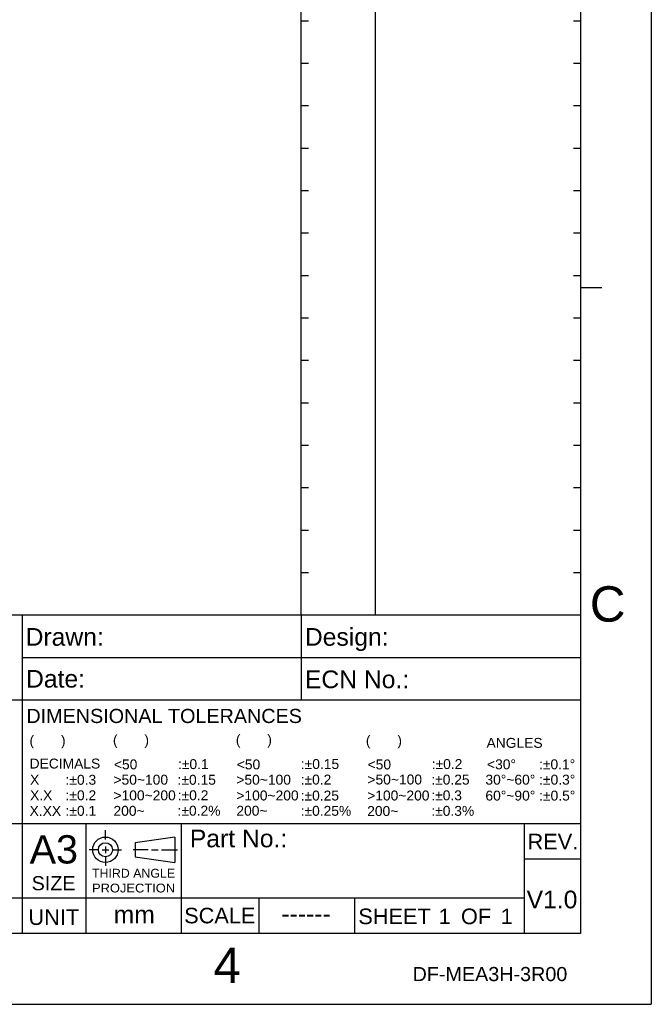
# Model space of a CAD drawing. Header units: millimetres. Extents: x -184 to 446, y -153 to 293.
# Tile 11 of 14: x 312 to 446, y -153 to 56. Entities that reach past the tile are written whole.
import ezdxf
from ezdxf.enums import TextEntityAlignment as Align

# ---------------------------------------------------------------- set-up
doc = ezdxf.new("R2010")
doc.units = ezdxf.units.MM
doc.header["$LTSCALE"] = 23.1
doc.layers.get('0').update_dxf_attribs({"linetype": 'CONTINUOUS'})
doc.layers.add('DIM', color=6, linetype='CONTINUOUS')
doc.layers.add('DRAWING FRAME', color=1, linetype='CONTINUOUS')
doc.styles.add('ARIAL', font='ARIAL.TTF')

msp = doc.modelspace()

# ---------------------------------------------------------------- linework, layer by layer
at = {"layer": 'DRAWING FRAME', "color": 4}
for p in [(445.706, 292.7031), (445.706, 292.7031), (-184.294, -152.7969)]:
    msp.add_line(p, (445.706, -152.7969), dxfattribs=at)
at = {"layer": 'DRAWING FRAME', "color": 3}
for p, q in [((371.456, -70.2969), (371.456, 277.7031)), ((387.206, -70.2969), (387.206, 277.7031)), ((430.706, 277.7031), (430.706, -137.7969)), ((372.956, 55.7031), (371.456, 55.7031)), ((430.706, 55.7031), (429.206, 55.7031)), ((372.956, 46.7031), (371.456, 46.7031)), ((430.706, 46.7031), (429.206, 46.7031)), ((372.956, 37.7031), (371.456, 37.7031)), ((430.706, 37.7031), (429.206, 37.7031)), ((372.956, 28.7031), (371.456, 28.7031)), ((430.706, 28.7031), (429.206, 28.7031)), ((372.956, 19.7031), (371.456, 19.7031)), ((430.706, 19.7031), (429.206, 19.7031)), ((372.956, 10.7031), (371.456, 10.7031)), ((430.706, 10.7031), (429.206, 10.7031)), ((372.956, 1.7031), (371.456, 1.7031)), ((430.706, 1.7031), (429.206, 1.7031)), ((430.706, -0.7969), (435.206, -0.7969)), ((430.706, -0.7969), (435.206, -0.7969)), ((372.956, -7.2969), (371.456, -7.2969)), ((430.706, -7.2969), (429.206, -7.2969)), ((372.956, -16.2969), (371.456, -16.2969)), ((430.706, -16.2969), (429.206, -16.2969)), ((372.956, -25.2969), (371.456, -25.2969)), ((430.706, -25.2969), (429.206, -25.2969)), ((372.956, -34.2969), (371.456, -34.2969)), ((430.706, -34.2969), (429.206, -34.2969)), ((372.956, -43.2969), (371.456, -43.2969)), ((430.706, -43.2969), (429.206, -43.2969)), ((372.956, -52.2969), (371.456, -52.2969)), ((430.706, -52.2969), (429.206, -52.2969)), ((372.956, -61.2969), (371.456, -61.2969)), ((430.706, -61.2969), (429.206, -61.2969)), ((430.706, -70.2969), (202.706, -70.2969)), ((312.206, -70.2969), (312.206, -114.5469)), ((371.456, -70.2969), (371.456, -88.2969)), ((430.706, -79.2969), (312.206, -79.2969)), ((430.706, -88.2969), (202.706, -88.2969)), ((430.706, -114.5469), (202.706, -114.5469)), ((312.206, -114.5469), (312.206, -137.7969)), ((325.706, -114.5469), (325.706, -137.7969)), ((345.956, -114.5469), (345.956, -137.7969)), ((418.706, -114.5469), (418.706, -137.7969)), ((430.706, -122.0469), (418.706, -122.0469)), ((418.706, -130.2969), (202.706, -130.2969)), ((362.456, -130.2969), (362.456, -137.7969)), ((382.706, -130.2969), (382.706, -137.7969)), ((430.706, -137.7969), (-169.294, -137.7969))]:
    msp.add_line(p, q, dxfattribs=at)
at = {"layer": 'DRAWING FRAME', "color": 1}
for p, q in [((329.8954, -117.8508), (329.8954, -115.8708)), ((344.5954, -117.3217), (336.1954, -118.5217)), ((336.1954, -118.5217), (336.1954, -121.5217)), ((344.5954, -117.3217), (344.5954, -122.7217)), ((328.4554, -120.0217), (326.4754, -120.0217)), ((329.1754, -120.0217), (330.6154, -120.0217)), ((329.8954, -119.3017), (329.8954, -120.7417)), ((331.3354, -120.0217), (333.3154, -120.0217)), ((338.9461, -120.0217), (335.7552, -120.0217)), ((339.6661, -120.0217), (341.1061, -120.0217)), ((341.8261, -120.0217), (345.1755, -120.0217)), ((329.8954, -121.4617), (329.8954, -123.4417)), ((336.1954, -121.5217), (344.5954, -122.7217))]:
    msp.add_line(p, q, dxfattribs=at)
for radius in [2.7, 1.5]:
    msp.add_circle((329.8954, -120.0217), radius, dxfattribs=at)

# ---------------------------------------------------------------- texts
at = {"color": 1, "linetype": 'Continuous', "style": 'ARIAL'}
for s, p in [('(       )', (313.7887, -97.9154)), ('(       )', (331.4875, -97.7855)), ('(       )', (357.557, -97.7251)), ('(       )', (385.1487, -97.9018)), ('ANGLES  ', (410.7502, -98.4098)), ('DECIMALS', (313.8086, -102.7959)), ('<50', (331.6965, -102.9778)), (':%%p0.1', (345.2921, -102.9117)), ('<50', (357.7659, -102.9782)), (':%%p0.15', (371.3523, -102.8934)), ('<50', (385.5208, -102.9856)), (':%%p0.2', (399.1211, -102.9005)), ('<30%%d      :%%p0.1%%d', (410.8491, -102.9579)), ('X', (313.9048, -106.2235)), (':%%p0.3', (321.4342, -106.2394)), ('>50~100', (331.6036, -106.2178)), (':%%p0.15', (345.1992, -106.2364)), ('>50~100', (357.6731, -106.2237)), (':%%p0.2', (371.3114, -106.1909)), ('>50~100', (385.4799, -106.1793)), (':%%p0.25', (399.0282, -106.1979)), ('30%%d~60%%d :%%p0.3%%d', (410.5102, -106.2118)), ('X.X', (313.9048, -109.5272)), (':%%p0.2', (321.4342, -109.5213)), ('>100~200', (331.6036, -109.5428)), (':%%p0.2', (345.2416, -109.5172)), ('>100~200', (357.6731, -109.562)), (':%%p0.25', (371.3114, -109.581)), ('>100~200', (385.428, -109.5694)), (':%%p0.3', (399.0282, -109.5361)), ('60%%d~90%%d :%%p0.5%%d', (410.5102, -109.5904)), (':%%p0.1', (321.4342, -112.8179)), (':%%p0.2%', (345.1992, -112.7951)), (':%%p0.25%', (371.3114, -112.8221)), (':%%p0.3%', (399.0282, -112.8292)), ('X.XX', (313.8103, -112.8403)), ('200~', (331.6036, -112.8198)), ('200~', (357.6731, -112.8031)), ('200~', (385.428, -112.8624))]:
    msp.add_text(s, height=2.1, dxfattribs=at).set_placement(p)
at = {"layer": 'DIM', "style": 'ARIAL'}
for s, height, p in [('V1.0', 3.75, (419.2515, -132.4449)), ('mm', 3.75, (331.6488, -135.6256)), ('mm', 3.75, (331.6488, -135.6256)), ('1', 3.3, (400.5936, -135.7987)), ('1', 3.3, (400.5936, -135.7987)), ('1', 3.3, (413.7541, -135.7987)), ('1', 3.3, (413.7541, -135.7987)), ('------', 3.75, (367.2274, -135.4546)), ('------', 3.75, (367.2274, -135.4546))]:
    msp.add_text(s, height=height, dxfattribs=at).set_placement(p)
at = {"layer": 'DRAWING FRAME', "color": 1, "style": 'ARIAL'}
for s, p in [('C', (436.4434, -67.9039)), ('4', (355.715, -144.54))]:
    msp.add_text(s, height=7.5, dxfattribs=at).set_placement(p, align=Align.MIDDLE)
for s, height, p in [('Drawn:', 3.75, (312.9631, -76.7619)), ('Design:', 3.75, (372.2131, -76.7619)), ('Date:', 3.75, (313.0504, -85.639)), ('ECN No.:', 3.75, (372.2131, -85.7619)), ('DIMENSIONAL TOLERANCES', 3, (313.1334, -93.1503)), ('A3', 6, (313.828, -122.9393)), ('Part No.:', 3.75, (347.803, -119.5004)), ('REV.', 3.3, (419.4466, -119.9373)), ('SIZE', 3, (314.2397, -128.619)), ('UNIT', 3.3, (313.57, -135.971)), ('SCALE', 3.3, (346.6035, -135.6273)), ('SHEET     OF', 3.3, (383.5497, -135.7987))]:
    msp.add_text(s, height=height, dxfattribs=at).set_placement(p)
at = {"layer": 'DRAWING FRAME', "color": 1, "linetype": 'ByBlock', "style": 'ARIAL'}
for s, width, p, p2 in [('THIRD ANGLE', 1.000794, (327.0543, -125.9438), (344.6786, -125.9438)), ('PROJECTION', 1.044018, (327.0543, -129.0818), (344.6787, -129.0818))]:
    msp.add_text(s, height=1.875, dxfattribs=dict(at, width=width)).set_placement(p, p2, align=Align.FIT)
at = {"layer": 'DRAWING FRAME', "style": 'ARIAL'}
msp.add_text('DF-MEA3H-3R00', height=3, dxfattribs=at).set_placement((395.056, -147.8835))

doc.saveas('drawing.dxf')
